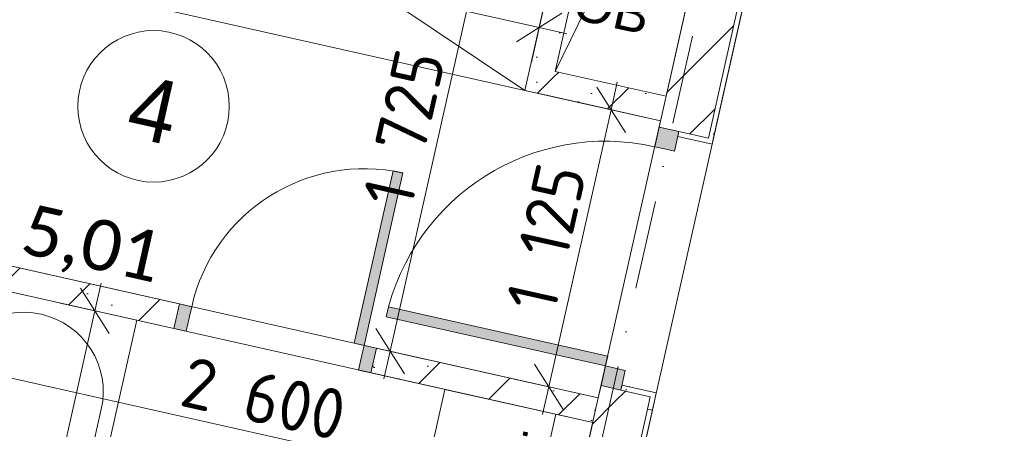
# Model space of a CAD drawing. Header units: millimetres. Extents: x -7213913 to -6937159, y 6128912 to 6404062.
# Tile 185 of 208: x -7196320 to -7192421, y 6181717 to 6183340. Entities that reach past the tile are written whole.
import ezdxf
from ezdxf.enums import TextEntityAlignment as Align

# ---------------------------------------------------------------- set-up
doc = ezdxf.new("R2010")
doc.units = ezdxf.units.MM
doc.header["$MEASUREMENT"] = 0
doc.linetypes.add('Штрихпунктирная', pattern=[670.277762, 352.777767, -176.388884, 0, -141.111112])
for name, color, linetype in [('S - квартира_помещение.АР', 7, 'Continuous'), ('S - МОП.АР', 7, 'Continuous'), ('АР-Мебель_Оборудование_Технология.АР', 7, 'Continuous'), ('АР-Мебель_Сантехника.АР', 7, 'Continuous'), ('АР-Стены_Перегородки_межквартирные_200.АР', 7, 'Continuous'), ('АР-Чертеж-Оси_Осевые размеры.АР', 7, 'Continuous'), ('АР-Чертеж-Размеры.АР', 7, 'Continuous'), ('Двери Archicad', 7, 'Continuous')]:
    doc.layers.add(name, color=color, linetype=linetype)
for name, color, linetype, lineweight in [('S - квартира_помещение.АР_Ном._пера__2', 8, 'Continuous', 15), ('S - МОП.АР_Ном._пера__2', 8, 'Continuous', 15), ('АР-Мебель_Оборудование_Технология.АР_Ном._пера__101', 252, 'Continuous', 0), ('АР-Мебель_Сантехника.АР_Ном._пера__101', 252, 'Continuous', 0), ('АР-Стены_Перегородки_межквартирные_200.АР_Ном._пера__1', 7, 'Continuous', 15), ('АР-Чертеж-Оси_Осевые размеры.АР_Ном._пера__120', 7, 'Continuous', 0), ('АР-Чертеж-Размеры.АР_Ном._пера__1', 7, 'Continuous', 0), ('Двери Archicad_Ном._пера__120', 7, 'Continuous', 0), ('ИОС-Шахты и отверстия.АР_Ном._пера__1', 7, 'Continuous', 0), ('Паспорта Зон Archicad_Ном._пера__1', 7, 'Continuous', 0)]:
    doc.layers.add(name, color=color, linetype=linetype, lineweight=lineweight)
doc.layers.add('АР-Мебель_Сантехника.АР_Ном._пера__86', color=7, linetype='Continuous', lineweight=0, true_color=0xbdbdbd)
doc.styles.add('РЎР“Р•РќР•Р\xa0Р\x98Р\xa0_РЎРўР\x98Р›Р¬_1', font='txt')
doc.styles.add('РЎР“Р•РќР•Р\xa0Р\x98Р\xa0_РЎРўР\x98Р›Р¬_2', font='calibri.ttf')
doc.styles.add('РЎР“Р•РќР•Р\xa0Р\x98Р\xa0_РЎРўР\x98Р›Р¬_3', font='GOST_Common.ttf')
doc.styles.add('РЎР“Р•РќР•Р\xa0Р\x98Р\xa0_РЎРўР\x98Р›Р¬_5', font='GOTHIC.TTF')
doc.styles.add('РЎР“Р•РќР•Р\xa0Р\x98Р\xa0_РЎРўР\x98Р›Р¬_6', font='arial.ttf')
doc.dimstyles.new('СГЕНЕРИР_СТИЛЬ__2', dxfattribs={"dimtxt": 200, "dimasz": 142.5, "dimexe": 0.18, "dimexo": 0.0625, "dimgap": 0, "dimtad": 1, "dimdec": 0, "dimzin": 0, "dimdsep": 46, "dimtxsty": 'РЎР“Р•РќР•Р\xa0Р\x98Р\xa0_РЎРўР\x98Р›Р¬_3', "dimblk": 'ARROWHEAD_6', "dimblk1": 'ARROWHEAD_6', "dimblk2": 'ARROWHEAD_6', "dimcen": 0.09, "dimse1": 1, "dimse2": 1, "dimclrd": 7, "dimclre": 7, "dimclrt": 7, "dimazin": 0, "dimtfac": 1, "dimtdec": 4, "dimtmove": 2, "dimatfit": 3, "dimfxl": 1, "dimtolj": 1, "dimtzin": 0, "dimarcsym": 0})
doc.dimstyles.new('СГЕНЕРИР_СТИЛЬ__3', dxfattribs={"dimtxt": 200, "dimasz": 142.5, "dimexe": 0.18, "dimexo": 0.0625, "dimgap": 0, "dimtad": 1, "dimdec": 0, "dimzin": 0, "dimdsep": 46, "dimtxsty": 'РЎР“Р•РќР•Р\xa0Р\x98Р\xa0_РЎРўР\x98Р›Р¬_3', "dimblk": 'ARROWHEAD_6', "dimblk1": 'ARROWHEAD_6', "dimblk2": 'ARROWHEAD_6', "dimcen": 0.09, "dimse1": 1, "dimse2": 1, "dimclrd": 7, "dimclre": 7, "dimclrt": 7, "dimazin": 0, "dimtfac": 1, "dimtdec": 4, "dimtmove": 0, "dimatfit": 3, "dimfxl": 1, "dimtolj": 1, "dimtzin": 0, "dimarcsym": 0})
pattern_1 = [(45, (-6566190.34, 6563027.8), (-111.369318, 111.369318), [0, -105, 0, -157.5]), (110, (-6565840.34, 6563027.8), (148.001588, 53.868173), [0, -77, 0, -133])]
pattern_2 = [(45, (-6566190.34, 6562677.8), (-127.279217, 127.279217), [])]
pattern_3 = [(45, (-6566190.34, 6562677.8), (-169.70563, 169.70563), []), (90, (-6566360.05, 6562847.5), (-216, 0), [0, -144, 0, -216]), (155, (-6566190.34, 6563017.2), (91.285545, 195.76248), [0, -105.6, 0, -182.4])]

# ---------------------------------------------------------------- blocks, each defined once
blk = doc.blocks.new('С_у_3_44_1', base_point=(-7195580.1, 6181561.7))
at = {"layer": 'S - квартира_помещение.АР_Ном._пера__2', "color": 8, "linetype": 'Continuous', "lineweight": 15, "flags": 128}
blk.add_lwpolyline([(-7196587.5, 6182313.7), (-7196982, 6180557.5), (-7194444.9, 6179987.7), (-7194324.4, 6180524.3), (-7194050.5, 6181743.9)], close=True, dxfattribs=at)
at = {"layer": 'Паспорта Зон Archicad_Ном._пера__1', "color": 7, "lineweight": 0, "style": 'РЎР“Р•РќР•Р\xa0Р\x98Р\xa0_РЎРўР\x98Р›Р¬_1'}
blk.add_attdef('ROOM_NUMBER', text='', height=250, rotation=347.3417, dxfattribs=at).set_placement((-7195348.5, 6181298.7), align=Align.MIDDLE_CENTER)
at = {"layer": 'Паспорта Зон Archicad_Ном._пера__1', "color": 7, "lineweight": 0, "style": 'РЎР“Р•РќР•Р\xa0Р\x98Р\xa0_РЎРўР\x98Р›Р¬_2'}
blk.add_attdef('ROOM_AREA', text='', height=200, rotation=347.3417, dxfattribs=at).set_placement((-7194957.3, 6180451.1), align=Align.MIDDLE_RIGHT)
blk = doc.blocks.new('Холл_4_45_1', base_point=(-7195995.5, 6182777.4))
at = {"layer": 'S - квартира_помещение.АР_Ном._пера__2', "color": 8, "linetype": 'Continuous', "lineweight": 15, "flags": 128}
blk.add_lwpolyline([(-7197150.8, 6182542.7), (-7194614, 6181973), (-7194028.6, 6181841.5), (-7193782, 6182939.1), (-7194318.7, 6183059.6), (-7194187.2, 6183645.1), (-7195699.5, 6183984.7), (-7195831, 6183399.3), (-7195928.6, 6183421.2), (-7195823.4, 6183889.6), (-7195969.7, 6183922.4), (-7196799, 6184108.7)], close=True, dxfattribs=at)
at = {"layer": 'Паспорта Зон Archicad_Ном._пера__1', "color": 7, "linetype": 'Continuous', "lineweight": 0}
blk.add_circle((-7195789.5, 6182996.7), 300, dxfattribs=at)
at = {"layer": 'Паспорта Зон Archicad_Ном._пера__1', "color": 7, "lineweight": 0, "style": 'РЎР“Р•РќР•Р\xa0Р\x98Р\xa0_РЎРўР\x98Р›Р¬_1'}
blk.add_attdef('ROOM_NUMBER', text='', height=250, rotation=347.3417, dxfattribs=at).set_placement((-7195789.5, 6182983.3), align=Align.MIDDLE_CENTER)
at = {"layer": 'Паспорта Зон Archicad_Ном._пера__1', "color": 7, "lineweight": 0, "style": 'РЎР“Р•РќР•Р\xa0Р\x98Р\xa0_РЎРўР\x98Р›Р¬_2'}
blk.add_attdef('ROOM_AREA', text='', height=200, rotation=347.3417, dxfattribs=at).set_placement((-7195762.7, 6182394.9), align=Align.MIDDLE_RIGHT)
blk = doc.blocks.new('Ванна 23[122]_1', base_point=(-7196981.9, 6180557.5))
at = {"layer": 'АР-Мебель_Сантехника.АР_Ном._пера__101', "color": 252, "linetype": 'Continuous', "lineweight": 0, "flags": 128}
blk.add_lwpolyline([(-7196250.2, 6180393.1), (-7195855.7, 6182149.4), (-7196587.5, 6182313.7), (-7196981.9, 6180557.5)], close=True, dxfattribs=at)
blk.add_lwpolyline([(-7196877.4, 6180749.2, 0.414214), (-7196763.9, 6180570), (-7196441.9, 6180497.7, 0.414214), (-7196262.7, 6180611.1), (-7195996.4, 6181796.6, 1), (-7196611.1, 6181934.7)], format="xyb", close=True, dxfattribs=at)
blk = doc.blocks.new('Стиральная Машина 23[124]_1', base_point=(-7194701.6, 6181582.7))
at = {"layer": 'АР-Мебель_Сантехника.АР_Ном._пера__101', "color": 252, "linetype": 'Continuous', "lineweight": 0, "flags": 128}
blk.add_lwpolyline([(-7194635.9, 6181875.4), (-7194050.5, 6181743.9), (-7194182, 6181158.5), (-7194767.4, 6181290)], close=True, dxfattribs=at)
at = {"layer": 'АР-Мебель_Сантехника.АР_Ном._пера__86', "color": 9, "lineweight": 0, "true_color": 0xbdbdbd, "style": 'РЎР“Р•РќР•Р\xa0Р\x98Р\xa0_РЎРўР\x98Р›Р¬_6'}
blk.add_attdef('stDisplayText', text='', height=120, rotation=77.3417, dxfattribs=at).set_placement((-7194408.9, 6181522.8), align=Align.MIDDLE_CENTER)
blk = doc.blocks.new('Символ Проема в Полу 21[135]_1', base_point=(-7194199.2, 6183135.3))
at = {"layer": 'ИОС-Шахты и отверстия.АР_Ном._пера__1', "color": 7, "linetype": 'Continuous', "lineweight": 0, "flags": 128}
for points in [[(-7194199.2, 6183135.3), (-7194089.6, 6183623.1), (-7193650.6, 6183524.5), (-7194017.1, 6183508.6)], [(-7194017.1, 6183508.6), (-7193650.6, 6183524.5), (-7193760.1, 6183036.7), (-7194199.2, 6183135.3)]]:
    blk.add_lwpolyline(points, close=True, dxfattribs=at)
at = {"layer": 'ИОС-Шахты и отверстия.АР_Ном._пера__1', "color": 7, "linetype": 'Continuous', "lineweight": 0, "insert": (-7193944.8, 6183257.4), "char_height": 150, "attachment_point": 8, "rotation": 347.3417, "style": 'РЎР“Р•РќР•Р\xa0Р\x98Р\xa0_РЎРўР\x98Р›Р¬_6'}
blk.add_mtext('\\A1;{\\pqc;\\pt0;\\fArial|b0|i0|c204|p0;\\c739502;\\W1.000000;ОВ\\fArial|b0|i0|c204|p0;\\W1.000000;\\A1{\\H.66x;\\S^  ;}\\fArial|b0|i0|c204|p0;\\W1.000000;\\fArial|b0|i0|c204|p0;\\W1.000000;\\A1{\\H.66x;\\S^  ;}\\fArial|b0|i0|c204|p0;\\W1.000000;\\fArial|b0|i0|c204|p0;\\W1.000000;\\A1{\\H.66x;\\S^  ;}}', dxfattribs=at)
blk = doc.blocks.new('Коридор_5_61_1', base_point=(-7189263.8, 6194703.5))
at = {"layer": 'S - МОП.АР_Ном._пера__2', "color": 8, "linetype": 'Continuous', "lineweight": 15, "flags": 128}
blk.add_lwpolyline([(-7193429.3, 6183505.6), (-7194229.2, 6179944.3), (-7194229.2, 6179944.3), (-7194294.9, 6179651.6), (-7194608.3, 6178256.4), (-7193086.2, 6177914.5), (-7192297.3, 6181427), (-7192297.3, 6181427), (-7192261.2, 6181588), (-7191587.3, 6184588.3)], dxfattribs=at)
at = {"layer": 'Паспорта Зон Archicad_Ном._пера__1', "color": 7, "lineweight": 0, "style": 'РЎР“Р•РќР•Р\xa0Р\x98Р\xa0_РЎРўР\x98Р›Р¬_3'}
blk.add_attdef('ROOM_NUMBER', text='', height=350, rotation=347.3417, dxfattribs=at).set_placement((-7191409.9, 6189483.5), align=Align.MIDDLE_CENTER)
at = {"layer": 'Паспорта Зон Archicad_Ном._пера__1', "color": 7, "lineweight": 0, "style": 'РЎР“Р•РќР•Р\xa0Р\x98Р\xa0_РЎРўР\x98Р›Р¬_2'}
blk.add_attdef('ROOM_AREA', text='', height=200, rotation=347.3417, dxfattribs=at).set_placement((-7191172.5, 6188912.8), align=Align.MIDDLE_RIGHT)
blk = doc.blocks.new('Металлическая Дверь 23[18]_1', base_point=(-6566190.3, 6562677.8))
at = {"layer": 'Двери Archicad_Ном._пера__120', "linetype": 'Continuous', "lineweight": 0, "true_color": 0xffffff}
for points in [[(-7193727, 6182819.1), (-7193709.5, 6182897.2), (-7193787.5, 6182914.7), (-7193805.1, 6182836.7), (-7193766, 6182827.9)], [(-7194868.5, 6182163.3), (-7194000.1, 6181968.3), (-7193991.3, 6182007.3), (-7194859.7, 6182202.4)], [(-7193939.6, 6181872.7), (-7193922, 6181950.8), (-7193961.1, 6181959.5), (-7194000.1, 6181968.3), (-7194017.6, 6181890.3)]]:
    blk.add_hatch(color=7, dxfattribs=at).paths.add_polyline_path(points)
at = {"layer": 'Двери Archicad_Ном._пера__120', "color": 7, "linetype": 'Continuous', "lineweight": 0}
for p, q in [((-7193805.1, 6182836.7), (-7193787.5, 6182914.7)), ((-7193787.5, 6182914.7), (-7193709.5, 6182897.2)), ((-7193787.5, 6182914.7), (-7193709.5, 6182897.2)), ((-7193787.5, 6182914.7), (-7193709.5, 6182897.2)), ((-7193709.5, 6182897.2), (-7193727, 6182819.1)), ((-7193713.8, 6182877.7), (-7193577.3, 6182847)), ((-7193572.9, 6182866.5), (-7193577.3, 6182847)), ((-7193766, 6182827.9), (-7193805.1, 6182836.7)), ((-7193727, 6182819.1), (-7193766, 6182827.9)), ((-7194859.7, 6182202.4), (-7194868.5, 6182163.3)), ((-7193991.3, 6182007.3), (-7194859.7, 6182202.4)), ((-7194868.5, 6182163.3), (-7194000.1, 6181968.3)), ((-7194000.1, 6181968.3), (-7193991.3, 6182007.3)), ((-7194017.6, 6181890.3), (-7194000.1, 6181968.3)), ((-7194000.1, 6181968.3), (-7193961.1, 6181959.5)), ((-7193961.1, 6181959.5), (-7193922, 6181950.8)), ((-7193922, 6181950.8), (-7193939.6, 6181872.7)), ((-7193939.6, 6181872.7), (-7194017.6, 6181890.3)), ((-7194017.6, 6181890.3), (-7193939.6, 6181872.7)), ((-7194017.6, 6181890.3), (-7193939.6, 6181872.7)), ((-7193935.2, 6181892.2), (-7193798.6, 6181861.6)), ((-7193803, 6181842), (-7193798.6, 6181861.6))]:
    blk.add_line(p, q, dxfattribs=at)
blk.add_arc((-7194000.1, 6181968.3), 890, 77.3417, 167.3417, dxfattribs=at)
blk = doc.blocks.new('Стена_46_1', base_point=(-7193052.3, 6186188.1))
at = {"layer": 'АР-Стены_Перегородки_межквартирные_200.АР', "linetype": 'Continuous', "lineweight": 0, "true_color": 0x000000}
h = blk.add_hatch(dxfattribs=at)
h.set_pattern_fill('БЛОКИ_БЕТОННЫЕ_ЭФФЕКТИВН_78', color=18, style=0, pattern_type=2)
h.set_pattern_definition(pattern_2)
h.paths.add_polyline_path([(-7193052.3, 6186188.1), (-7193787.5, 6182914.7), (-7193709.5, 6182897.2), (-7193592.4, 6182870.9), (-7192857.2, 6186144.3)])
h = blk.add_hatch(dxfattribs=at)
h.set_pattern_fill('ШТУКАТУРКА__ГИПС_01_0001', color=18, style=0, pattern_type=2)
h.set_pattern_definition(pattern_1)
h.paths.add_polyline_path([(-7192857.2, 6186144.3), (-7193592.4, 6182870.9), (-7193572.9, 6182866.5), (-7192837.7, 6186139.9)])
h = blk.add_hatch(dxfattribs=at)
h.set_pattern_fill('ШТУКАТУРКА__ГИПС_01_0001', color=18, style=0, pattern_type=2)
h.set_pattern_definition(pattern_1)
h.paths.add_polyline_path([(-7193572.9, 6182866.5), (-7193592.4, 6182870.9), (-7193709.5, 6182897.2), (-7193713.8, 6182877.7), (-7193577.3, 6182847)])
h = blk.add_hatch(dxfattribs=at)
h.set_pattern_fill('БЛОКИ_БЕТОННЫЕ_ЭФФЕКТИВН_78', color=18, style=0, pattern_type=2)
h.set_pattern_definition(pattern_2)
h.paths.add_polyline_path([(-7194017.6, 6181890.3), (-7194028.6, 6181841.5), (-7193833.4, 6181797.6), (-7193822.5, 6181846.4), (-7193939.6, 6181872.7)])
h = blk.add_hatch(dxfattribs=at)
h.set_pattern_fill('ШТУКАТУРКА__ГИПС_01_0001', color=18, style=0, pattern_type=2)
h.set_pattern_definition(pattern_1)
h.paths.add_polyline_path([(-7193798.6, 6181861.6), (-7193935.2, 6181892.2), (-7193939.6, 6181872.7), (-7193822.5, 6181846.4), (-7193803, 6181842)])
h = blk.add_hatch(dxfattribs=at)
h.set_pattern_fill('ШТУКАТУРКА__ГИПС_01_0001', color=18, style=0, pattern_type=2)
h.set_pattern_definition(pattern_1)
h.paths.add_polyline_path([(-7193833.4, 6181797.6), (-7193813.9, 6181793.3), (-7193803, 6181842), (-7193822.5, 6181846.4)])
at = {"layer": 'АР-Стены_Перегородки_межквартирные_200.АР_Ном._пера__1', "color": 7, "linetype": 'Continuous', "lineweight": 15}
for p, q in [((-7193592.4, 6182870.9), (-7192857.2, 6186144.3)), ((-7193787.5, 6182914.7), (-7193709.5, 6182897.2)), ((-7193592.4, 6182870.9), (-7193709.5, 6182897.2)), ((-7194017.6, 6181890.3), (-7193939.6, 6181872.7)), ((-7193822.5, 6181846.4), (-7193939.6, 6181872.7)), ((-7193833.4, 6181797.6), (-7193822.5, 6181846.4))]:
    blk.add_line(p, q, dxfattribs=at)
at = {"layer": 'АР-Стены_Перегородки_межквартирные_200.АР_Ном._пера__1', "color": 7, "linetype": 'Continuous', "lineweight": 0}
for p, q in [((-7193709.5, 6182897.2), (-7193713.8, 6182877.7)), ((-7193713.8, 6182877.7), (-7193577.3, 6182847)), ((-7193572.9, 6182866.5), (-7193577.3, 6182847)), ((-7193939.6, 6181872.7), (-7193935.2, 6181892.2)), ((-7193935.2, 6181892.2), (-7193798.6, 6181861.6)), ((-7193803, 6181842), (-7193798.6, 6181861.6))]:
    blk.add_line(p, q, dxfattribs=at)
at = {"layer": 'АР-Стены_Перегородки_межквартирные_200.АР_Ном._пера__1', "color": 7, "linetype": 'Continuous', "lineweight": 0, "flags": 128}
for points in [[(-7193572.9, 6182866.5), (-7192837.7, 6186139.9)], [(-7193813.9, 6181793.3), (-7193803, 6181842)], [(-7193813.9, 6181793.3), (-7193833.4, 6181797.6)]]:
    blk.add_lwpolyline(points, dxfattribs=at)
at = {"layer": 'АР-Стены_Перегородки_межквартирные_200.АР_Ном._пера__1', "color": 7, "linetype": 'Continuous', "lineweight": 15, "flags": 128}
for points in [[(-7193172.8, 6185651.6), (-7193787.5, 6182914.7)], [(-7194017.6, 6181890.3), (-7194028.6, 6181841.5)]]:
    blk.add_lwpolyline(points, dxfattribs=at)
at = {"layer": 'Двери Archicad_Ном._пера__120', "color": 7, "linetype": 'Continuous', "lineweight": 0}
blk.add_blockref('Металлическая Дверь 23[18]_1', (-6566190.3, 6562677.8), dxfattribs=at)
blk = doc.blocks.new('Стена_119_1', base_point=(-7194028.6, 6181841.5))
at = {"layer": 'АР-Стены_Перегородки_межквартирные_200.АР', "linetype": 'Continuous', "lineweight": 0, "true_color": 0x000000}
h = blk.add_hatch(dxfattribs=at)
h.set_pattern_fill('БЛОКИ_БЕТОННЫЕ_ЭФФЕКТИВН_78', color=18, style=0, pattern_type=2)
h.set_pattern_definition(pattern_2)
h.paths.add_polyline_path([(-7194444.9, 6179987.6), (-7194249.8, 6179943.8), (-7193833.4, 6181797.6), (-7194028.6, 6181841.5)])
h = blk.add_hatch(dxfattribs=at)
h.set_pattern_fill('ШТУКАТУРКА__ГИПС_01_0001', color=18, style=0, pattern_type=2)
h.set_pattern_definition(pattern_1)
h.paths.add_polyline_path([(-7194296, 6179646.7), (-7193813.9, 6181793.3), (-7193833.4, 6181797.6), (-7194309.6, 6179677.7)])
at = {"layer": 'АР-Стены_Перегородки_межквартирные_200.АР_Ном._пера__1', "color": 7, "linetype": 'Continuous', "lineweight": 15}
blk.add_line((-7194249.8, 6179943.8), (-7193833.4, 6181797.6), dxfattribs=at)
at = {"layer": 'АР-Стены_Перегородки_межквартирные_200.АР_Ном._пера__1', "color": 7, "linetype": 'Continuous', "lineweight": 15, "flags": 128}
blk.add_lwpolyline([(-7194028.6, 6181841.5), (-7194444.9, 6179987.6)], dxfattribs=at)
at = {"layer": 'АР-Стены_Перегородки_межквартирные_200.АР_Ном._пера__1', "color": 7, "linetype": 'Continuous', "lineweight": 0, "flags": 128}
blk.add_lwpolyline([(-7194296, 6179646.7), (-7193813.9, 6181793.3)], dxfattribs=at)
blk = doc.blocks.new('Стена_290_1', base_point=(-7194199.2, 6183135.3))
at = {"layer": 'АР-Стены_Перегородки_межквартирные_200.АР', "linetype": 'Continuous', "lineweight": 0, "true_color": 0x000000}
h = blk.add_hatch(dxfattribs=at)
h.set_pattern_fill('БУТ__50__0001', color=18, style=0, pattern_type=2)
h.set_pattern_definition(pattern_3)
h.paths.add_polyline_path([(-7194199.2, 6183135.3), (-7194089.6, 6183623.1), (-7194187.2, 6183645.1), (-7194296.8, 6183157.2)])
h = blk.add_hatch(dxfattribs=at)
h.set_pattern_fill('БУТ__50__0001', color=18, style=0, pattern_type=2)
h.set_pattern_definition(pattern_3)
h.paths.add_polyline_path([(-7194318.7, 6183059.6), (-7194199.2, 6183135.3), (-7194296.8, 6183157.2)])
h = blk.add_hatch(dxfattribs=at)
h.set_pattern_fill('БУТ__50__0001', color=18, style=0, pattern_type=2)
h.set_pattern_definition(pattern_3)
h.paths.add_polyline_path([(-7194199.2, 6183135.3), (-7194318.7, 6183059.6), (-7194221.1, 6183037.7)])
at = {"layer": 'АР-Стены_Перегородки_межквартирные_200.АР_Ном._пера__1', "color": 7, "linetype": 'Continuous', "lineweight": 15, "flags": 128}
for points in [[(-7194187.2, 6183645.1), (-7194318.7, 6183059.6)], [(-7194199.2, 6183135.3), (-7194089.6, 6183623.1)], [(-7194318.7, 6183059.6), (-7194221.1, 6183037.7)]]:
    blk.add_lwpolyline(points, dxfattribs=at)
blk = doc.blocks.new('Металлическая Дверь 23[49]_1', base_point=(-6566190.3, 6562677.8))
at = {"layer": 'Двери Archicad', "linetype": 'Continuous', "lineweight": 0, "true_color": 0xffffff}
for points in [[(-7194802.1, 6182732.6), (-7194841.1, 6182741.4), (-7194994.5, 6182058.4), (-7194955.5, 6182049.6)], [(-7195660.4, 6182105.5), (-7195647.2, 6182164), (-7195638.5, 6182203), (-7195687.2, 6182214), (-7195709.2, 6182116.4)], [(-7194928.6, 6181941.1), (-7194906.7, 6182038.7), (-7194955.5, 6182049.6), (-7194964.2, 6182010.6), (-7194977.4, 6181952.1)]]:
    blk.add_hatch(color=7, dxfattribs=at).paths.add_polyline_path(points)
at = {"layer": 'Двери Archicad_Ном._пера__120', "color": 7, "linetype": 'Continuous', "lineweight": 0}
for p, q in [((-7194994.5, 6182058.4), (-7194841.1, 6182741.4)), ((-7194802.1, 6182732.6), (-7194955.5, 6182049.6)), ((-7194841.1, 6182741.4), (-7194802.1, 6182732.6)), ((-7195687.2, 6182214), (-7195709.2, 6182116.4)), ((-7195687.2, 6182214), (-7195709.2, 6182116.4)), ((-7195687.2, 6182214), (-7195709.2, 6182116.4)), ((-7195638.5, 6182203), (-7195687.2, 6182214)), ((-7195647.2, 6182164), (-7195638.5, 6182203)), ((-7195660.4, 6182105.5), (-7195647.2, 6182164)), ((-7195709.2, 6182116.4), (-7195660.4, 6182105.5)), ((-7194955.5, 6182049.6), (-7194994.5, 6182058.4)), ((-7194955.5, 6182049.6), (-7194964.2, 6182010.6)), ((-7194906.7, 6182038.7), (-7194955.5, 6182049.6)), ((-7194928.6, 6181941.1), (-7194906.7, 6182038.7)), ((-7194906.7, 6182038.7), (-7194928.6, 6181941.1)), ((-7194906.7, 6182038.7), (-7194928.6, 6181941.1)), ((-7194964.2, 6182010.6), (-7194977.4, 6181952.1)), ((-7194977.4, 6181952.1), (-7194928.6, 6181941.1))]:
    blk.add_line(p, q, dxfattribs=at)
blk.add_arc((-7194955.5, 6182049.6), 700, 77.3417, 167.3417, dxfattribs=at)
blk = doc.blocks.new('Стена_291_1', base_point=(-7197199.5, 6182553.7))
at = {"layer": 'АР-Стены_Перегородки_межквартирные_200.АР', "linetype": 'Continuous', "lineweight": 0, "true_color": 0x000000}
h = blk.add_hatch(dxfattribs=at)
h.set_pattern_fill('БУТ__50__0001', color=18, style=0, pattern_type=2)
h.set_pattern_definition(pattern_3)
h.paths.add_polyline_path([(-7197248.3, 6182564.6), (-7197270.2, 6182467), (-7197150.7, 6182542.7)])
h = blk.add_hatch(dxfattribs=at)
h.set_pattern_fill('БУТ__50__0001', color=18, style=0, pattern_type=2)
h.set_pattern_definition(pattern_3)
h.paths.add_polyline_path([(-7197150.7, 6182542.7), (-7197270.2, 6182467), (-7197172.7, 6182445.1)])
h = blk.add_hatch(dxfattribs=at)
h.set_pattern_fill('БУТ__50__0001', color=18, style=0, pattern_type=2)
h.set_pattern_definition(pattern_3)
h.paths.add_polyline_path([(-7197150.7, 6182542.7), (-7197172.7, 6182445.1), (-7195709.2, 6182116.4), (-7195687.2, 6182214)])
h = blk.add_hatch(dxfattribs=at)
h.set_pattern_fill('БУТ__50__0001', color=18, style=0, pattern_type=2)
h.set_pattern_definition(pattern_3)
h.paths.add_polyline_path([(-7194906.7, 6182038.7), (-7194928.6, 6181941.1), (-7194050.5, 6181743.9), (-7194028.6, 6181841.5)])
at = {"layer": 'АР-Стены_Перегородки_межквартирные_200.АР_Ном._пера__1', "color": 7, "linetype": 'Continuous', "lineweight": 15}
for p, q in [((-7195687.2, 6182214), (-7195709.2, 6182116.4)), ((-7194906.7, 6182038.7), (-7194928.6, 6181941.1))]:
    blk.add_line(p, q, dxfattribs=at)
at = {"layer": 'АР-Стены_Перегородки_межквартирные_200.АР_Ном._пера__1', "color": 7, "linetype": 'Continuous', "lineweight": 15, "flags": 128}
for points in [[(-7197270.2, 6182467), (-7197248.3, 6182564.6)], [(-7195687.2, 6182214), (-7197150.7, 6182542.7)], [(-7197270.2, 6182467), (-7196684.8, 6182335.6)], [(-7196587.2, 6182313.6), (-7195709.2, 6182116.4)], [(-7194028.6, 6181841.5), (-7194906.7, 6182038.7)], [(-7194928.6, 6181941.1), (-7194050.5, 6181743.9)]]:
    blk.add_lwpolyline(points, dxfattribs=at)
at = {"layer": 'Двери Archicad', "color": 7, "linetype": 'Continuous', "lineweight": 0}
blk.add_blockref('Металлическая Дверь 23[49]_1', (-6566190.3, 6562677.8), dxfattribs=at)
blk = doc.blocks.new('Стена_297_1', base_point=(-7194199.2, 6183135.3))
at = {"layer": 'АР-Стены_Перегородки_межквартирные_200.АР', "linetype": 'Continuous', "lineweight": 0, "true_color": 0x000000}
h = blk.add_hatch(dxfattribs=at)
h.set_pattern_fill('БУТ__50__0001', color=18, style=0, pattern_type=2)
h.set_pattern_definition(pattern_3)
h.paths.add_polyline_path([(-7194221.1, 6183037.7), (-7193782, 6182939.1), (-7193760.1, 6183036.7), (-7194199.2, 6183135.3)])
at = {"layer": 'АР-Стены_Перегородки_межквартирные_200.АР_Ном._пера__1', "color": 7, "linetype": 'Continuous', "lineweight": 15, "flags": 128}
for points in [[(-7193760.1, 6183036.7), (-7194199.2, 6183135.3)], [(-7194221.1, 6183037.7), (-7193782, 6182939.1)]]:
    blk.add_lwpolyline(points, dxfattribs=at)
blk = doc.blocks.new('Гардероб Нестандартный 23[165]_1', base_point=(-7195831, 6183399.3))
at = {"layer": 'АР-Мебель_Оборудование_Технология.АР_Ном._пера__101', "color": 252, "linetype": 'Continuous', "lineweight": 0}
for p, q in [((-7194318.7, 6183059.6), (-7195699.5, 6183984.7)), ((-7195831, 6183399.3), (-7194187.2, 6183645.1))]:
    blk.add_line(p, q, dxfattribs=at)
at = {"layer": 'АР-Мебель_Оборудование_Технология.АР_Ном._пера__101', "color": 252, "linetype": 'Continuous', "lineweight": 0, "flags": 128}
blk.add_lwpolyline([(-7195831, 6183399.3), (-7194318.7, 6183059.6), (-7194187.2, 6183645.1), (-7195699.5, 6183984.7)], close=True, dxfattribs=at)
blk = doc.blocks.new('*D1042', base_point=(-6566190.3, 6562677.8))
at = {"layer": 'АР-Чертеж-Размеры.АР_Ном._пера__1', "color": 7, "linetype": 'Continuous', "lineweight": 0, "transparency": 16777216}
for p, q in [((-7196021.7, 6182186.6), (-7195997.1, 6182296.4)), ((-7195965, 6182097), (-7196078.5, 6182276.3)), ((-7195884.5, 6182155.8), (-7196158.9, 6182217.5)), ((-7196416.2, 6180430.4), (-7196021.7, 6182186.6)), ((-7196472.9, 6180520), (-7196359.5, 6180340.8)), ((-7196279, 6180399.6), (-7196553.4, 6180461.2)), ((-7196440.9, 6180320.6), (-7196416.2, 6180430.4))]:
    blk.add_line(p, q, dxfattribs=at)
at = {"layer": 'АР-Чертеж-Размеры.АР_Ном._пера__1', "color": 7, "lineweight": 0, "transparency": 16777216, "insert": (-7196323.2, 6181026.8), "char_height": 200, "attachment_point": 7, "rotation": 77.3414, "style": 'РЎР“Р•РќР•Р\xa0Р\x98Р\xa0_РЎРўР\x98Р›Р¬_3'}
blk.add_mtext('\\A1;{\\pql;\\fGOST Common|b0|i0|c204|p0;\\W1.000000;1\xa0800}', dxfattribs=at)
blk = doc.blocks.new('ARROWHEAD_6')
at = {"color": 0, "linetype": 'Continuous', "lineweight": 0}
for p, q in [((-0.5, -0.5), (0.5, 0.5)), ((0, 0), (-1, 0))]:
    blk.add_line(p, q, dxfattribs=at)
blk = doc.blocks.new('*D1043', base_point=(-6566190.3, 6562677.8))
at = {"layer": 'АР-Чертеж-Размеры.АР_Ном._пера__1', "color": 7, "linetype": 'Continuous', "lineweight": 0, "transparency": 16777216}
for p, q in [((-7196690.9, 6181851.9), (-7196629.3, 6182126.4)), ((-7196570.5, 6182045.9), (-7196749.7, 6181932.4)), ((-7196769.9, 6182013.8), (-7196660.1, 6181989.1)), ((-7196660.1, 6181989.1), (-7194123.4, 6181419.4)), ((-7194154.2, 6181282.2), (-7194092.5, 6181556.6)), ((-7194213, 6181362.7), (-7194033.8, 6181476.1)), ((-7194123.4, 6181419.4), (-7194013.6, 6181394.8))]:
    blk.add_line(p, q, dxfattribs=at)
at = {"layer": 'АР-Чертеж-Размеры.АР_Ном._пера__1', "color": 7, "lineweight": 0, "transparency": 16777216, "insert": (-7195693.2, 6181813), "char_height": 200, "attachment_point": 7, "rotation": 347.3417, "style": 'РЎР“Р•РќР•Р\xa0Р\x98Р\xa0_РЎРўР\x98Р›Р¬_3'}
blk.add_mtext('\\A1;{\\pql;\\fGOST Common|b0|i0|c204|p0;\\W1.000000;2\xa0600}', dxfattribs=at)
blk = doc.blocks.new('*D1114', base_point=(-6566190.3, 6562677.8))
at = {"layer": 'АР-Чертеж-Размеры.АР_Ном._пера__1', "color": 7, "linetype": 'Continuous', "lineweight": 0, "transparency": 16777216}
for p, q in [((-7195805.8, 6183511.6), (-7195744.1, 6183786)), ((-7195685.3, 6183705.6), (-7195864.6, 6183592.1)), ((-7195884.7, 6183673.5), (-7195775, 6183648.8)), ((-7195775, 6183648.8), (-7194262.6, 6183309.2)), ((-7194293.4, 6183172), (-7194231.8, 6183446.4)), ((-7194352.2, 6183252.4), (-7194173, 6183365.9)), ((-7194262.6, 6183309.2), (-7194152.9, 6183284.5))]:
    blk.add_line(p, q, dxfattribs=at)
at = {"layer": 'АР-Чертеж-Размеры.АР_Ном._пера__1', "color": 7, "lineweight": 0, "transparency": 16777216, "insert": (-7195032.2, 6183523), "char_height": 200, "attachment_point": 7, "rotation": 347.3417, "style": 'РЎР“Р•РќР•Р\xa0Р\x98Р\xa0_РЎРўР\x98Р›Р¬_3'}
blk.add_mtext('\\A1;{\\pql;\\fGOST Common|b0|i0|c204|p0;\\W1.000000;1\xa0550}', dxfattribs=at)
blk = doc.blocks.new('*D1115', base_point=(-6566190.3, 6562677.8))
at = {"layer": 'АР-Чертеж-Размеры.АР_Ном._пера__1', "color": 7, "linetype": 'Continuous', "lineweight": 0, "transparency": 16777216}
for p, q in [((-7194474.5, 6183709.6), (-7194449.9, 6183819.4)), ((-7194417.8, 6183620), (-7194531.3, 6183799.2)), ((-7194337.3, 6183678.8), (-7194611.7, 6183740.4)), ((-7194852.5, 6182026.5), (-7194474.5, 6183709.6)), ((-7194909.3, 6182116.1), (-7194795.8, 6181936.9)), ((-7194715.3, 6181995.7), (-7194989.7, 6182057.3)), ((-7194877.2, 6181916.8), (-7194852.5, 6182026.5))]:
    blk.add_line(p, q, dxfattribs=at)
at = {"layer": 'АР-Чертеж-Размеры.АР_Ном._пера__1', "color": 7, "lineweight": 0, "transparency": 16777216, "insert": (-7194767.8, 6182586.3), "char_height": 200, "attachment_point": 7, "rotation": 77.3417, "style": 'РЎР“Р•РќР•Р\xa0Р\x98Р\xa0_РЎРўР\x98Р›Р¬_3'}
blk.add_mtext('\\A1;{\\pql;\\fGOST Common|b0|i0|c204|p0;\\W1.000000;1\xa0725}', dxfattribs=at)
blk = doc.blocks.new('*D1135', base_point=(-6566190.3, 6562677.8))
at = {"layer": 'АР-Чертеж-Размеры.АР_Ном._пера__1', "color": 7, "linetype": 'Continuous', "lineweight": 0, "transparency": 16777216}
for p, q in [((-7193977.8, 6182983.1), (-7193953.1, 6183092.8)), ((-7193921.1, 6182893.5), (-7194034.5, 6183072.7)), ((-7193840.6, 6182952.3), (-7194115, 6183013.9)), ((-7194224.3, 6181885.4), (-7193977.8, 6182983.1)), ((-7194281.1, 6181975), (-7194167.6, 6181795.8)), ((-7194087.1, 6181854.6), (-7194361.5, 6181916.3)), ((-7194249, 6181775.7), (-7194224.3, 6181885.4))]:
    blk.add_line(p, q, dxfattribs=at)
at = {"layer": 'АР-Чертеж-Размеры.АР_Ном._пера__1', "color": 7, "lineweight": 0, "transparency": 16777216, "insert": (-7194200.9, 6182172.2), "char_height": 200, "attachment_point": 7, "rotation": 77.3417, "style": 'РЎР“Р•РќР•Р\xa0Р\x98Р\xa0_РЎРўР\x98Р›Р¬_3'}
blk.add_mtext('\\A1;{\\pql;\\fGOST Common|b0|i0|c204|p0;\\W1.000000;1\xa0125}', dxfattribs=at)
blk = doc.blocks.new('Стандартный Маркер Сетки[226]_1', base_point=(-7189470, 6201910.2))
at = {"layer": 'АР-Чертеж-Оси_Осевые размеры.АР_Ном._пера__120', "color": 7, "linetype": 'Штрихпунктирная', "lineweight": 0}
blk.add_line((-7189689.1, 6200934.5), (-7204461.2, 6135162.5), dxfattribs=at)
at = {"layer": 'АР-Чертеж-Оси_Осевые размеры.АР_Ном._пера__120', "color": 7, "lineweight": 0, "style": 'РЎР“Р•РќР•Р\xa0Р\x98Р\xa0_РЎРўР\x98Р›Р¬_5'}
blk.add_attdef('AC_MarkerText_1', text='', height=350, rotation=347.3417, dxfattribs=at).set_placement((-7204719.9, 6133880.1), align=Align.TOP_CENTER)

msp = doc.modelspace()

# ---------------------------------------------------------------- linework, layer by layer
at = {"layer": 'S - квартира_помещение.АР', "color": 254, "linetype": 'Continuous', "lineweight": 0, "true_color": 0xd8d8d8, "flags": 128}
for points in [[(-7197150.8, 6182542.7), (-7194614, 6181973), (-7194028.6, 6181841.5), (-7193782, 6182939.1), (-7194318.7, 6183059.6), (-7194187.2, 6183645.1), (-7195699.5, 6183984.7), (-7195831, 6183399.3), (-7195928.6, 6183421.2), (-7195823.4, 6183889.6), (-7195969.7, 6183922.4), (-7196799, 6184108.7)], [(-7196587.5, 6182313.7), (-7196982, 6180557.5), (-7194444.9, 6179987.7), (-7194324.4, 6180524.3), (-7194050.5, 6181743.9)]]:
    msp.add_lwpolyline(points, close=True, dxfattribs=at)
at = {"layer": 'S - МОП.АР', "color": 254, "linetype": 'Continuous', "lineweight": 0, "true_color": 0xdadada, "flags": 128}
msp.add_lwpolyline([(-7193429.3, 6183505.6), (-7194229.2, 6179944.3), (-7194229.2, 6179944.3), (-7194294.9, 6179651.6), (-7194608.3, 6178256.4), (-7193086.2, 6177914.5), (-7192297.3, 6181427), (-7192297.3, 6181427), (-7192261.2, 6181588), (-7191587.3, 6184588.3)], dxfattribs=at)
at = {"layer": 'АР-Мебель_Сантехника.АР_Ном._пера__101', "color": 252, "linetype": 'Continuous', "lineweight": 0}
msp.add_lwpolyline([(-7196250.2, 6180393.1), (-7196210.7, 6180568.7), (-7194551.8, 6180196.1), (-7194196.8, 6181776.8), (-7194050.5, 6181743.9), (-7194444.9, 6179987.7)], close=True, dxfattribs=at)

# ---------------------------------------------------------------- block references
at = {"layer": 'S - квартира_помещение.АР', "color": 7, "linetype": 'Continuous', "lineweight": 0}
msp.add_blockref('Холл_4_45_1', (-7195995.5, 6182777.4), dxfattribs=at).add_auto_attribs({'ROOM_NUMBER': '4', 'ROOM_AREA': '5,01'})
msp.add_blockref('С_у_3_44_1', (-7195580.1, 6181561.7), dxfattribs=at)
at = {"layer": 'S - МОП.АР', "color": 7, "linetype": 'Continuous', "lineweight": 0}
msp.add_blockref('Коридор_5_61_1', (-7189263.8, 6194703.5), dxfattribs=at)
at = {"layer": 'АР-Мебель_Оборудование_Технология.АР', "color": 252, "linetype": 'Continuous', "lineweight": 0}
msp.add_blockref('Гардероб Нестандартный 23[165]_1', (-7195831, 6183399.3), dxfattribs=at)
at = {"layer": 'АР-Мебель_Сантехника.АР', "color": 252, "linetype": 'Continuous', "lineweight": 0}
msp.add_blockref('Ванна 23[122]_1', (-7196981.9, 6180557.5), dxfattribs=at)
msp.add_blockref('Стиральная Машина 23[124]_1', (-7194701.6, 6181582.7), dxfattribs=at).add_auto_attribs({'stDisplayText': 'Ст.М.'})
at = {"layer": 'АР-Стены_Перегородки_межквартирные_200.АР', "color": 7, "lineweight": 0}
for name, p in [('Стена_46_1', (-7193052.3, 6186188.1)), ('Стена_290_1', (-7194199.2, 6183135.3)), ('Стена_297_1', (-7194199.2, 6183135.3)), ('Стена_291_1', (-7197199.5, 6182553.7)), ('Стена_119_1', (-7194028.6, 6181841.5))]:
    msp.add_blockref(name, p, dxfattribs=at)
at = {"layer": 'АР-Чертеж-Оси_Осевые размеры.АР', "color": 8, "linetype": 'Continuous', "lineweight": 15}
msp.add_blockref('Стандартный Маркер Сетки[226]_1', (-7189470, 6201910.2), dxfattribs=at)
at = {"layer": 'ИОС-Шахты и отверстия.АР_Ном._пера__1', "color": 7, "linetype": 'Continuous', "lineweight": 0}
msp.add_blockref('Символ Проема в Полу 21[135]_1', (-7194199.2, 6183135.3), dxfattribs=at)

# ---------------------------------------------------------------- dimensions: what is measured, and where the dimension line sits
at = {"layer": 'АР-Чертеж-Размеры.АР', "color": 7, "linetype": 'Continuous', "lineweight": 0}
for base, p1, p2, angle, dimstyle, picture, middle, turn in [((-7194262.6, 6183309.2), (-7195699.5, 6183984.7), (-7194187.2, 6183645.1), 347.3417, 'СГЕНЕРИР_СТИЛЬ__2', '*D1114', (-7194675.6, 6183545.4), 347.3417), ((-7194474.5, 6183709.6), (-7195589.7, 6182192.1), (-7194675, 6183754.6), 77.3417, 'СГЕНЕРИР_СТИЛЬ__3', '*D1115', (-7194790.2, 6182943), 77.3417), ((-7193977.8, 6182983.1), (-7194028.6, 6181841.5), (-7194318.7, 6183059.6), 77.3417, 'СГЕНЕРИР_СТИЛЬ__3', '*D1135', (-7194223.3, 6182528.9), 77.3417), ((-7194123.4, 6181419.4), (-7196587.2, 6182313.6), (-7194050.5, 6181743.9), 347.3417, 'СГЕНЕРИР_СТИЛЬ__3', '*D1043', (-7195336.5, 6181835.4), 347.3417), ((-7196021.7, 6182186.6), (-7195567, 6180239.6), (-7195636, 6182100), 77.3414, 'СГЕНЕРИР_СТИЛЬ__3', '*D1042', (-7196345.6, 6181383.4), 77.3414)]:
    dim = msp.add_linear_dim(base=base, p1=p1, p2=p2, angle=angle, dimstyle=dimstyle, dxfattribs=at)
    dim.commit()
    dim.dimension.update_dxf_attribs({"geometry": picture, "text_midpoint": middle, "dimtype": 160, "text_rotation": turn})

doc.saveas('drawing.dxf')
